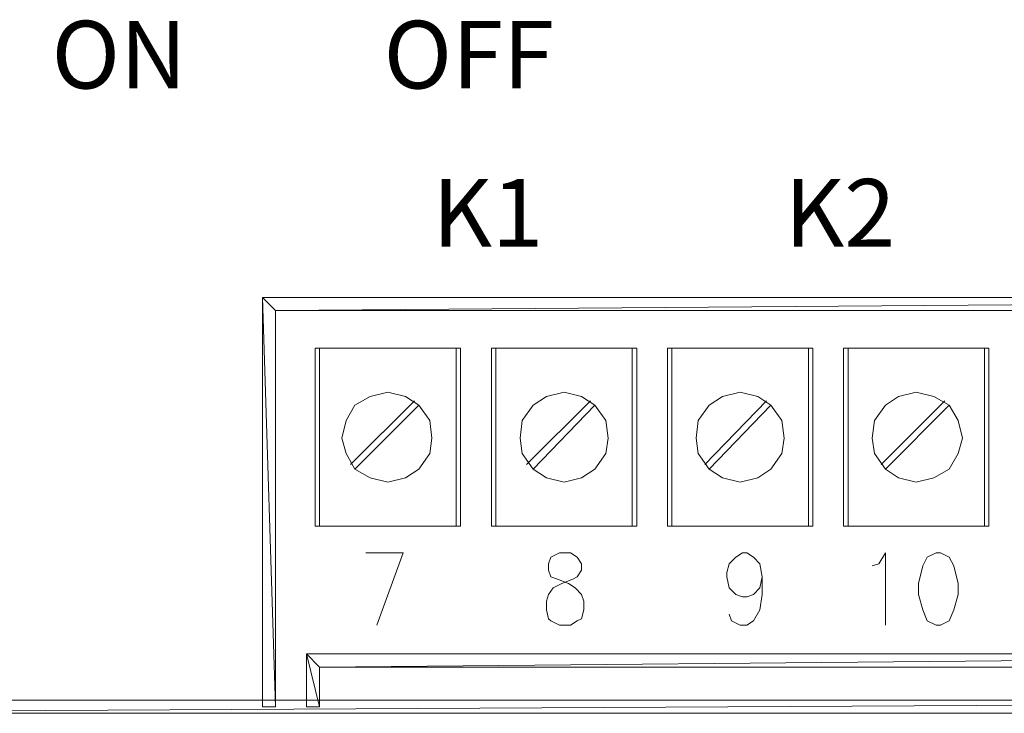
# Model space of a CAD drawing. Header units: millimetres. Extents: x 22250 to 51280, y -5012 to 7692.
# Tile 160 of 183: x 50683 to 50714, y 2769 to 2790. Entities that reach past the tile are written whole.
import ezdxf

# ---------------------------------------------------------------- set-up
doc = ezdxf.new("R2010")
doc.units = ezdxf.units.MM
doc.layers.add('Warstwa 1', color=253, linetype='Continuous', lineweight=5)
doc.styles.get("Standard").update_dxf_attribs({"font": 'arial.ttf'})

msp = doc.modelspace()

# ---------------------------------------------------------------- linework, layer by layer
at = {"layer": 'Warstwa 1'}
for points in [[(50690.852, 2768.822), (50690.852, 2768.822), (50691.265, 2768.822), (50691.265, 2768.822), (50691.265, 2768.822), (50691.265, 2768.822), (50690.852, 2781.614), (50690.852, 2781.614), (50690.852, 2781.614), (50690.852, 2781.614), (50690.852, 2768.822), (50690.852, 2768.822)], [(50691.265, 2768.822), (50691.265, 2768.822), (50690.852, 2781.614), (50690.852, 2781.614), (50690.852, 2781.614), (50690.852, 2781.614), (50691.265, 2781.201), (50691.265, 2781.201), (50691.265, 2781.201), (50691.265, 2781.201), (50691.265, 2768.822), (50691.265, 2768.822)], [(50690.852, 2781.614), (50690.852, 2781.614), (50691.265, 2781.201), (50691.265, 2781.201), (50691.265, 2781.201), (50691.265, 2781.201), (50744.014, 2781.614), (50744.014, 2781.614), (50744.014, 2781.614), (50744.014, 2781.614), (50690.852, 2781.614), (50690.852, 2781.614)], [(50691.265, 2781.201), (50691.265, 2781.201), (50744.014, 2781.614), (50744.014, 2781.614), (50744.014, 2781.614), (50744.014, 2781.614), (50744.427, 2781.201), (50744.427, 2781.201), (50744.427, 2781.201), (50744.427, 2781.201), (50691.265, 2781.201), (50691.265, 2781.201)], [(50692.228, 2768.822), (50692.228, 2768.822), (50692.64, 2768.822), (50692.64, 2768.822), (50692.64, 2768.822), (50692.64, 2768.822), (50692.228, 2770.472), (50692.228, 2770.472), (50692.228, 2770.472), (50692.228, 2770.472), (50692.228, 2768.822), (50692.228, 2768.822)], [(50692.64, 2768.822), (50692.64, 2768.822), (50692.228, 2770.472), (50692.228, 2770.472), (50692.228, 2770.472), (50692.228, 2770.472), (50692.64, 2770.06), (50692.64, 2770.06), (50692.64, 2770.06), (50692.64, 2770.06), (50692.64, 2768.822), (50692.64, 2768.822)], [(50692.228, 2770.472), (50692.228, 2770.472), (50692.64, 2770.06), (50692.64, 2770.06), (50692.64, 2770.06), (50692.64, 2770.06), (50737.48, 2770.472), (50737.48, 2770.472), (50737.48, 2770.472), (50737.48, 2770.472), (50692.228, 2770.472), (50692.228, 2770.472)], [(50692.64, 2770.06), (50692.64, 2770.06), (50737.48, 2770.472), (50737.48, 2770.472), (50737.48, 2770.472), (50737.48, 2770.472), (50736.999, 2770.06), (50736.999, 2770.06), (50736.999, 2770.06), (50736.999, 2770.06), (50692.64, 2770.06), (50692.64, 2770.06)], [(50668.776, 2769.028), (50668.776, 2769.028), (50668.57, 2768.616), (50668.57, 2768.616), (50668.57, 2768.616), (50668.57, 2768.616), (50744.152, 2769.028), (50744.152, 2769.028), (50744.152, 2769.028), (50744.152, 2769.028), (50668.776, 2769.028), (50668.776, 2769.028)], [(50668.57, 2768.616), (50668.57, 2768.616), (50744.152, 2769.028), (50744.152, 2769.028), (50744.152, 2769.028), (50744.152, 2769.028), (50744.358, 2768.616), (50744.358, 2768.616), (50744.358, 2768.616), (50744.358, 2768.616), (50668.57, 2768.616), (50668.57, 2768.616)]]:
    msp.add_open_spline(points, degree=3, knots=[0, 0, 0, 0, 0.333333, 0.333333, 0.333333, 0.333333, 0.666667, 0.666667, 0.666667, 0.666667, 1, 1, 1, 1], dxfattribs=at)
at = {"layer": 'Warstwa 1', "lineweight": 9}
for points, knots in [([(50697.042, 2774.461), (50697.042, 2774.461), (50697.042, 2780.032), (50697.042, 2780.032), (50697.042, 2780.032), (50697.042, 2780.032), (50692.503, 2780.032), (50692.503, 2780.032), (50692.503, 2780.032), (50692.503, 2780.032), (50692.503, 2774.461), (50692.503, 2774.461), (50692.503, 2774.461), (50692.503, 2774.461), (50697.042, 2774.461), (50697.042, 2774.461)], [0, 0, 0, 0, 0.25, 0.25, 0.25, 0.25, 0.5, 0.5, 0.5, 0.5, 0.75, 0.75, 0.75, 0.75, 1, 1, 1, 1]), ([(50696.904, 2774.461), (50696.904, 2774.461), (50696.904, 2780.032), (50696.904, 2780.032), (50696.904, 2780.032), (50696.904, 2780.032), (50692.64, 2780.032), (50692.64, 2780.032), (50692.64, 2780.032), (50692.64, 2780.032), (50692.64, 2774.461), (50692.64, 2774.461), (50692.64, 2774.461), (50692.64, 2774.461), (50696.904, 2774.461), (50696.904, 2774.461)], [0, 0, 0, 0, 0.25, 0.25, 0.25, 0.25, 0.5, 0.5, 0.5, 0.5, 0.75, 0.75, 0.75, 0.75, 1, 1, 1, 1]), ([(50702.544, 2774.461), (50702.544, 2774.461), (50702.544, 2780.032), (50702.544, 2780.032), (50702.544, 2780.032), (50702.544, 2780.032), (50698.005, 2780.032), (50698.005, 2780.032), (50698.005, 2780.032), (50698.005, 2780.032), (50698.005, 2774.461), (50698.005, 2774.461), (50698.005, 2774.461), (50698.005, 2774.461), (50702.544, 2774.461), (50702.544, 2774.461)], [0, 0, 0, 0, 0.25, 0.25, 0.25, 0.25, 0.5, 0.5, 0.5, 0.5, 0.75, 0.75, 0.75, 0.75, 1, 1, 1, 1]), ([(50702.406, 2774.461), (50702.406, 2774.461), (50702.406, 2780.032), (50702.406, 2780.032), (50702.406, 2780.032), (50702.406, 2780.032), (50698.142, 2780.032), (50698.142, 2780.032), (50698.142, 2780.032), (50698.142, 2780.032), (50698.142, 2774.461), (50698.142, 2774.461), (50698.142, 2774.461), (50698.142, 2774.461), (50702.406, 2774.461), (50702.406, 2774.461)], [0, 0, 0, 0, 0.25, 0.25, 0.25, 0.25, 0.5, 0.5, 0.5, 0.5, 0.75, 0.75, 0.75, 0.75, 1, 1, 1, 1]), ([(50708.046, 2774.461), (50708.046, 2774.461), (50708.046, 2780.032), (50708.046, 2780.032), (50708.046, 2780.032), (50708.046, 2780.032), (50703.507, 2780.032), (50703.507, 2780.032), (50703.507, 2780.032), (50703.507, 2780.032), (50703.507, 2774.461), (50703.507, 2774.461), (50703.507, 2774.461), (50703.507, 2774.461), (50708.046, 2774.461), (50708.046, 2774.461)], [0, 0, 0, 0, 0.25, 0.25, 0.25, 0.25, 0.5, 0.5, 0.5, 0.5, 0.75, 0.75, 0.75, 0.75, 1, 1, 1, 1]), ([(50707.908, 2774.461), (50707.908, 2774.461), (50707.908, 2780.032), (50707.908, 2780.032), (50707.908, 2780.032), (50707.908, 2780.032), (50703.644, 2780.032), (50703.644, 2780.032), (50703.644, 2780.032), (50703.644, 2780.032), (50703.644, 2774.461), (50703.644, 2774.461), (50703.644, 2774.461), (50703.644, 2774.461), (50707.908, 2774.461), (50707.908, 2774.461)], [0, 0, 0, 0, 0.25, 0.25, 0.25, 0.25, 0.5, 0.5, 0.5, 0.5, 0.75, 0.75, 0.75, 0.75, 1, 1, 1, 1]), ([(50713.547, 2774.461), (50713.547, 2774.461), (50713.547, 2780.032), (50713.547, 2780.032), (50713.547, 2780.032), (50713.547, 2780.032), (50709.008, 2780.032), (50709.008, 2780.032), (50709.008, 2780.032), (50709.008, 2780.032), (50709.008, 2774.461), (50709.008, 2774.461), (50709.008, 2774.461), (50709.008, 2774.461), (50713.547, 2774.461), (50713.547, 2774.461)], [0, 0, 0, 0, 0.25, 0.25, 0.25, 0.25, 0.5, 0.5, 0.5, 0.5, 0.75, 0.75, 0.75, 0.75, 1, 1, 1, 1]), ([(50713.41, 2774.461), (50713.41, 2774.461), (50713.41, 2780.032), (50713.41, 2780.032), (50713.41, 2780.032), (50713.41, 2780.032), (50709.146, 2780.032), (50709.146, 2780.032), (50709.146, 2780.032), (50709.146, 2780.032), (50709.146, 2774.461), (50709.146, 2774.461), (50709.146, 2774.461), (50709.146, 2774.461), (50713.41, 2774.461), (50713.41, 2774.461)], [0, 0, 0, 0, 0.25, 0.25, 0.25, 0.25, 0.5, 0.5, 0.5, 0.5, 0.75, 0.75, 0.75, 0.75, 1, 1, 1, 1]), ([(50694.428, 2771.367), (50694.428, 2771.367), (50695.254, 2773.636), (50695.254, 2773.636), (50695.254, 2773.636), (50695.254, 2773.636), (50694.085, 2773.636), (50694.085, 2773.636)], [0, 0, 0, 0, 0.5, 0.5, 0.5, 0.5, 1, 1, 1, 1]), ([(50700.137, 2773.636), (50700.137, 2773.636), (50699.861, 2773.499), (50699.861, 2773.499), (50699.861, 2773.499), (50699.861, 2773.499), (50699.793, 2773.292), (50699.793, 2773.292), (50699.793, 2773.292), (50699.793, 2773.292), (50699.793, 2773.086), (50699.793, 2773.086), (50699.793, 2773.086), (50699.793, 2773.086), (50699.861, 2772.88), (50699.861, 2772.88), (50699.861, 2772.88), (50699.861, 2772.88), (50700.068, 2772.811), (50700.068, 2772.811), (50700.068, 2772.811), (50700.068, 2772.811), (50700.412, 2772.673), (50700.412, 2772.673), (50700.412, 2772.673), (50700.412, 2772.673), (50700.618, 2772.536), (50700.618, 2772.536), (50700.618, 2772.536), (50700.618, 2772.536), (50700.824, 2772.329), (50700.824, 2772.329), (50700.824, 2772.329), (50700.824, 2772.329), (50700.893, 2772.123), (50700.893, 2772.123), (50700.893, 2772.123), (50700.893, 2772.123), (50700.893, 2771.848), (50700.893, 2771.848), (50700.893, 2771.848), (50700.893, 2771.848), (50700.824, 2771.573), (50700.824, 2771.573), (50700.824, 2771.573), (50700.824, 2771.573), (50700.687, 2771.504), (50700.687, 2771.504), (50700.687, 2771.504), (50700.687, 2771.504), (50700.48, 2771.367), (50700.48, 2771.367), (50700.48, 2771.367), (50700.48, 2771.367), (50700.137, 2771.367), (50700.137, 2771.367), (50700.137, 2771.367), (50700.137, 2771.367), (50699.861, 2771.504), (50699.861, 2771.504), (50699.861, 2771.504), (50699.861, 2771.504), (50699.793, 2771.573), (50699.793, 2771.573), (50699.793, 2771.573), (50699.793, 2771.573), (50699.724, 2771.848), (50699.724, 2771.848), (50699.724, 2771.848), (50699.724, 2771.848), (50699.724, 2772.123), (50699.724, 2772.123), (50699.724, 2772.123), (50699.724, 2772.123), (50699.793, 2772.329), (50699.793, 2772.329), (50699.793, 2772.329), (50699.793, 2772.329), (50699.93, 2772.536), (50699.93, 2772.536), (50699.93, 2772.536), (50699.93, 2772.536), (50700.205, 2772.673), (50700.205, 2772.673), (50700.205, 2772.673), (50700.205, 2772.673), (50700.549, 2772.811), (50700.549, 2772.811), (50700.549, 2772.811), (50700.549, 2772.811), (50700.687, 2772.88), (50700.687, 2772.88), (50700.687, 2772.88), (50700.687, 2772.88), (50700.824, 2773.086), (50700.824, 2773.086), (50700.824, 2773.086), (50700.824, 2773.086), (50700.824, 2773.292), (50700.824, 2773.292), (50700.824, 2773.292), (50700.824, 2773.292), (50700.687, 2773.499), (50700.687, 2773.499), (50700.687, 2773.499), (50700.687, 2773.499), (50700.48, 2773.636), (50700.48, 2773.636), (50700.48, 2773.636), (50700.48, 2773.636), (50700.137, 2773.636), (50700.137, 2773.636)], [0, 0, 0, 0, 0.035714, 0.035714, 0.035714, 0.035714, 0.071429, 0.071429, 0.071429, 0.071429, 0.107143, 0.107143, 0.107143, 0.107143, 0.142857, 0.142857, 0.142857, 0.142857, 0.178571, 0.178571, 0.178571, 0.178571, 0.214286, 0.214286, 0.214286, 0.214286, 0.25, 0.25, 0.25, 0.25, 0.285714, 0.285714, 0.285714, 0.285714, 0.321429, 0.321429, 0.321429, 0.321429, 0.357143, 0.357143, 0.357143, 0.357143, 0.392857, 0.392857, 0.392857, 0.392857, 0.428571, 0.428571, 0.428571, 0.428571, 0.464286, 0.464286, 0.464286, 0.464286, 0.5, 0.5, 0.5, 0.5, 0.535714, 0.535714, 0.535714, 0.535714, 0.571429, 0.571429, 0.571429, 0.571429, 0.607143, 0.607143, 0.607143, 0.607143, 0.642857, 0.642857, 0.642857, 0.642857, 0.678571, 0.678571, 0.678571, 0.678571, 0.714286, 0.714286, 0.714286, 0.714286, 0.75, 0.75, 0.75, 0.75, 0.785714, 0.785714, 0.785714, 0.785714, 0.821429, 0.821429, 0.821429, 0.821429, 0.857143, 0.857143, 0.857143, 0.857143, 0.892857, 0.892857, 0.892857, 0.892857, 0.928571, 0.928571, 0.928571, 0.928571, 0.964286, 0.964286, 0.964286, 0.964286, 1, 1, 1, 1]), ([(50706.464, 2772.88), (50706.464, 2772.88), (50706.395, 2772.536), (50706.395, 2772.536), (50706.395, 2772.536), (50706.395, 2772.536), (50706.189, 2772.329), (50706.189, 2772.329), (50706.189, 2772.329), (50706.189, 2772.329), (50705.982, 2772.261), (50705.982, 2772.261), (50705.982, 2772.261), (50705.982, 2772.261), (50705.845, 2772.261), (50705.845, 2772.261), (50705.845, 2772.261), (50705.845, 2772.261), (50705.638, 2772.329), (50705.638, 2772.329), (50705.638, 2772.329), (50705.638, 2772.329), (50705.432, 2772.536), (50705.432, 2772.536), (50705.432, 2772.536), (50705.432, 2772.536), (50705.363, 2772.88), (50705.363, 2772.88), (50705.363, 2772.88), (50705.363, 2772.88), (50705.363, 2773.017), (50705.363, 2773.017), (50705.363, 2773.017), (50705.363, 2773.017), (50705.432, 2773.292), (50705.432, 2773.292), (50705.432, 2773.292), (50705.432, 2773.292), (50705.638, 2773.499), (50705.638, 2773.499), (50705.638, 2773.499), (50705.638, 2773.499), (50705.845, 2773.636), (50705.845, 2773.636), (50705.845, 2773.636), (50705.845, 2773.636), (50705.982, 2773.636), (50705.982, 2773.636), (50705.982, 2773.636), (50705.982, 2773.636), (50706.189, 2773.499), (50706.189, 2773.499), (50706.189, 2773.499), (50706.189, 2773.499), (50706.395, 2773.292), (50706.395, 2773.292), (50706.395, 2773.292), (50706.395, 2773.292), (50706.464, 2772.88), (50706.464, 2772.88), (50706.464, 2772.88), (50706.464, 2772.88), (50706.464, 2772.329), (50706.464, 2772.329), (50706.464, 2772.329), (50706.464, 2772.329), (50706.395, 2771.848), (50706.395, 2771.848), (50706.395, 2771.848), (50706.395, 2771.848), (50706.189, 2771.504), (50706.189, 2771.504), (50706.189, 2771.504), (50706.189, 2771.504), (50705.982, 2771.367), (50705.982, 2771.367), (50705.982, 2771.367), (50705.982, 2771.367), (50705.776, 2771.367), (50705.776, 2771.367), (50705.776, 2771.367), (50705.776, 2771.367), (50705.501, 2771.504), (50705.501, 2771.504), (50705.501, 2771.504), (50705.501, 2771.504), (50705.432, 2771.71), (50705.432, 2771.71)], [0, 0, 0, 0, 0.045455, 0.045455, 0.045455, 0.045455, 0.090909, 0.090909, 0.090909, 0.090909, 0.136364, 0.136364, 0.136364, 0.136364, 0.181818, 0.181818, 0.181818, 0.181818, 0.227273, 0.227273, 0.227273, 0.227273, 0.272727, 0.272727, 0.272727, 0.272727, 0.318182, 0.318182, 0.318182, 0.318182, 0.363636, 0.363636, 0.363636, 0.363636, 0.409091, 0.409091, 0.409091, 0.409091, 0.454545, 0.454545, 0.454545, 0.454545, 0.5, 0.5, 0.5, 0.5, 0.545455, 0.545455, 0.545455, 0.545455, 0.590909, 0.590909, 0.590909, 0.590909, 0.636364, 0.636364, 0.636364, 0.636364, 0.681818, 0.681818, 0.681818, 0.681818, 0.727273, 0.727273, 0.727273, 0.727273, 0.772727, 0.772727, 0.772727, 0.772727, 0.818182, 0.818182, 0.818182, 0.818182, 0.863636, 0.863636, 0.863636, 0.863636, 0.909091, 0.909091, 0.909091, 0.909091, 0.954545, 0.954545, 0.954545, 0.954545, 1, 1, 1, 1]), ([(50709.902, 2773.223), (50709.902, 2773.223), (50710.109, 2773.292), (50710.109, 2773.292), (50710.109, 2773.292), (50710.109, 2773.292), (50710.315, 2773.636), (50710.315, 2773.636), (50710.315, 2773.636), (50710.315, 2773.636), (50710.315, 2771.367), (50710.315, 2771.367)], [0, 0, 0, 0, 0.333333, 0.333333, 0.333333, 0.333333, 0.666667, 0.666667, 0.666667, 0.666667, 1, 1, 1, 1]), ([(50711.897, 2773.636), (50711.897, 2773.636), (50711.622, 2773.499), (50711.622, 2773.499), (50711.622, 2773.499), (50711.622, 2773.499), (50711.484, 2773.223), (50711.484, 2773.223), (50711.484, 2773.223), (50711.484, 2773.223), (50711.347, 2772.673), (50711.347, 2772.673), (50711.347, 2772.673), (50711.347, 2772.673), (50711.347, 2772.329), (50711.347, 2772.329), (50711.347, 2772.329), (50711.347, 2772.329), (50711.484, 2771.848), (50711.484, 2771.848), (50711.484, 2771.848), (50711.484, 2771.848), (50711.622, 2771.504), (50711.622, 2771.504), (50711.622, 2771.504), (50711.622, 2771.504), (50711.897, 2771.367), (50711.897, 2771.367), (50711.897, 2771.367), (50711.897, 2771.367), (50712.034, 2771.367), (50712.034, 2771.367), (50712.034, 2771.367), (50712.034, 2771.367), (50712.309, 2771.504), (50712.309, 2771.504), (50712.309, 2771.504), (50712.309, 2771.504), (50712.447, 2771.848), (50712.447, 2771.848), (50712.447, 2771.848), (50712.447, 2771.848), (50712.585, 2772.329), (50712.585, 2772.329), (50712.585, 2772.329), (50712.585, 2772.329), (50712.585, 2772.673), (50712.585, 2772.673), (50712.585, 2772.673), (50712.585, 2772.673), (50712.447, 2773.223), (50712.447, 2773.223), (50712.447, 2773.223), (50712.447, 2773.223), (50712.309, 2773.499), (50712.309, 2773.499), (50712.309, 2773.499), (50712.309, 2773.499), (50712.034, 2773.636), (50712.034, 2773.636), (50712.034, 2773.636), (50712.034, 2773.636), (50711.897, 2773.636), (50711.897, 2773.636)], [0, 0, 0, 0, 0.0625, 0.0625, 0.0625, 0.0625, 0.125, 0.125, 0.125, 0.125, 0.1875, 0.1875, 0.1875, 0.1875, 0.25, 0.25, 0.25, 0.25, 0.3125, 0.3125, 0.3125, 0.3125, 0.375, 0.375, 0.375, 0.375, 0.4375, 0.4375, 0.4375, 0.4375, 0.5, 0.5, 0.5, 0.5, 0.5625, 0.5625, 0.5625, 0.5625, 0.625, 0.625, 0.625, 0.625, 0.6875, 0.6875, 0.6875, 0.6875, 0.75, 0.75, 0.75, 0.75, 0.8125, 0.8125, 0.8125, 0.8125, 0.875, 0.875, 0.875, 0.875, 0.9375, 0.9375, 0.9375, 0.9375, 1, 1, 1, 1])]:
    msp.add_open_spline(points, degree=3, knots=knots, dxfattribs=at)
at = {"layer": 'Warstwa 1', "color": 3, "lineweight": 9}
for points in [[(50696.148, 2777.212), (50696.148, 2777.212), (50696.079, 2777.763), (50696.079, 2777.763), (50696.079, 2777.763), (50696.079, 2777.763), (50695.735, 2778.244), (50695.735, 2778.244), (50695.735, 2778.244), (50695.735, 2778.244), (50695.322, 2778.519), (50695.322, 2778.519), (50695.322, 2778.519), (50695.322, 2778.519), (50694.772, 2778.657), (50694.772, 2778.657), (50694.772, 2778.657), (50694.772, 2778.657), (50694.222, 2778.519), (50694.222, 2778.519), (50694.222, 2778.519), (50694.222, 2778.519), (50693.741, 2778.244), (50693.741, 2778.244), (50693.741, 2778.244), (50693.741, 2778.244), (50693.466, 2777.763), (50693.466, 2777.763), (50693.466, 2777.763), (50693.466, 2777.763), (50693.328, 2777.212), (50693.328, 2777.212), (50693.328, 2777.212), (50693.328, 2777.212), (50693.466, 2776.731), (50693.466, 2776.731), (50693.466, 2776.731), (50693.466, 2776.731), (50693.741, 2776.249), (50693.741, 2776.249), (50693.741, 2776.249), (50693.741, 2776.249), (50694.222, 2775.974), (50694.222, 2775.974), (50694.222, 2775.974), (50694.222, 2775.974), (50694.772, 2775.837), (50694.772, 2775.837), (50694.772, 2775.837), (50694.772, 2775.837), (50695.322, 2775.974), (50695.322, 2775.974), (50695.322, 2775.974), (50695.322, 2775.974), (50695.735, 2776.249), (50695.735, 2776.249), (50695.735, 2776.249), (50695.735, 2776.249), (50696.079, 2776.731), (50696.079, 2776.731), (50696.079, 2776.731), (50696.079, 2776.731), (50696.148, 2777.212), (50696.148, 2777.212)], [(50701.65, 2777.212), (50701.65, 2777.212), (50701.581, 2777.763), (50701.581, 2777.763), (50701.581, 2777.763), (50701.581, 2777.763), (50701.237, 2778.244), (50701.237, 2778.244), (50701.237, 2778.244), (50701.237, 2778.244), (50700.824, 2778.519), (50700.824, 2778.519), (50700.824, 2778.519), (50700.824, 2778.519), (50700.274, 2778.657), (50700.274, 2778.657), (50700.274, 2778.657), (50700.274, 2778.657), (50699.724, 2778.519), (50699.724, 2778.519), (50699.724, 2778.519), (50699.724, 2778.519), (50699.311, 2778.244), (50699.311, 2778.244), (50699.311, 2778.244), (50699.311, 2778.244), (50698.968, 2777.763), (50698.968, 2777.763), (50698.968, 2777.763), (50698.968, 2777.763), (50698.899, 2777.212), (50698.899, 2777.212), (50698.899, 2777.212), (50698.899, 2777.212), (50698.968, 2776.731), (50698.968, 2776.731), (50698.968, 2776.731), (50698.968, 2776.731), (50699.311, 2776.249), (50699.311, 2776.249), (50699.311, 2776.249), (50699.311, 2776.249), (50699.724, 2775.974), (50699.724, 2775.974), (50699.724, 2775.974), (50699.724, 2775.974), (50700.274, 2775.837), (50700.274, 2775.837), (50700.274, 2775.837), (50700.274, 2775.837), (50700.824, 2775.974), (50700.824, 2775.974), (50700.824, 2775.974), (50700.824, 2775.974), (50701.237, 2776.249), (50701.237, 2776.249), (50701.237, 2776.249), (50701.237, 2776.249), (50701.581, 2776.731), (50701.581, 2776.731), (50701.581, 2776.731), (50701.581, 2776.731), (50701.65, 2777.212), (50701.65, 2777.212)], [(50707.151, 2777.212), (50707.151, 2777.212), (50707.083, 2777.763), (50707.083, 2777.763), (50707.083, 2777.763), (50707.083, 2777.763), (50706.739, 2778.244), (50706.739, 2778.244), (50706.739, 2778.244), (50706.739, 2778.244), (50706.326, 2778.519), (50706.326, 2778.519), (50706.326, 2778.519), (50706.326, 2778.519), (50705.776, 2778.657), (50705.776, 2778.657), (50705.776, 2778.657), (50705.776, 2778.657), (50705.226, 2778.519), (50705.226, 2778.519), (50705.226, 2778.519), (50705.226, 2778.519), (50704.813, 2778.244), (50704.813, 2778.244), (50704.813, 2778.244), (50704.813, 2778.244), (50704.469, 2777.763), (50704.469, 2777.763), (50704.469, 2777.763), (50704.469, 2777.763), (50704.401, 2777.212), (50704.401, 2777.212), (50704.401, 2777.212), (50704.401, 2777.212), (50704.469, 2776.731), (50704.469, 2776.731), (50704.469, 2776.731), (50704.469, 2776.731), (50704.813, 2776.249), (50704.813, 2776.249), (50704.813, 2776.249), (50704.813, 2776.249), (50705.226, 2775.974), (50705.226, 2775.974), (50705.226, 2775.974), (50705.226, 2775.974), (50705.776, 2775.837), (50705.776, 2775.837), (50705.776, 2775.837), (50705.776, 2775.837), (50706.326, 2775.974), (50706.326, 2775.974), (50706.326, 2775.974), (50706.326, 2775.974), (50706.739, 2776.249), (50706.739, 2776.249), (50706.739, 2776.249), (50706.739, 2776.249), (50707.083, 2776.731), (50707.083, 2776.731), (50707.083, 2776.731), (50707.083, 2776.731), (50707.151, 2777.212), (50707.151, 2777.212)], [(50712.722, 2777.212), (50712.722, 2777.212), (50712.585, 2777.763), (50712.585, 2777.763), (50712.585, 2777.763), (50712.585, 2777.763), (50712.309, 2778.244), (50712.309, 2778.244), (50712.309, 2778.244), (50712.309, 2778.244), (50711.828, 2778.519), (50711.828, 2778.519), (50711.828, 2778.519), (50711.828, 2778.519), (50711.278, 2778.657), (50711.278, 2778.657), (50711.278, 2778.657), (50711.278, 2778.657), (50710.728, 2778.519), (50710.728, 2778.519), (50710.728, 2778.519), (50710.728, 2778.519), (50710.315, 2778.244), (50710.315, 2778.244), (50710.315, 2778.244), (50710.315, 2778.244), (50709.971, 2777.763), (50709.971, 2777.763), (50709.971, 2777.763), (50709.971, 2777.763), (50709.902, 2777.212), (50709.902, 2777.212), (50709.902, 2777.212), (50709.902, 2777.212), (50709.971, 2776.731), (50709.971, 2776.731), (50709.971, 2776.731), (50709.971, 2776.731), (50710.315, 2776.249), (50710.315, 2776.249), (50710.315, 2776.249), (50710.315, 2776.249), (50710.728, 2775.974), (50710.728, 2775.974), (50710.728, 2775.974), (50710.728, 2775.974), (50711.278, 2775.837), (50711.278, 2775.837), (50711.278, 2775.837), (50711.278, 2775.837), (50711.828, 2775.974), (50711.828, 2775.974), (50711.828, 2775.974), (50711.828, 2775.974), (50712.309, 2776.249), (50712.309, 2776.249), (50712.309, 2776.249), (50712.309, 2776.249), (50712.585, 2776.731), (50712.585, 2776.731), (50712.585, 2776.731), (50712.585, 2776.731), (50712.722, 2777.212), (50712.722, 2777.212)]]:
    msp.add_open_spline(points, degree=3, knots=[0, 0, 0, 0, 0.0625, 0.0625, 0.0625, 0.0625, 0.125, 0.125, 0.125, 0.125, 0.1875, 0.1875, 0.1875, 0.1875, 0.25, 0.25, 0.25, 0.25, 0.3125, 0.3125, 0.3125, 0.3125, 0.375, 0.375, 0.375, 0.375, 0.4375, 0.4375, 0.4375, 0.4375, 0.5, 0.5, 0.5, 0.5, 0.5625, 0.5625, 0.5625, 0.5625, 0.625, 0.625, 0.625, 0.625, 0.6875, 0.6875, 0.6875, 0.6875, 0.75, 0.75, 0.75, 0.75, 0.8125, 0.8125, 0.8125, 0.8125, 0.875, 0.875, 0.875, 0.875, 0.9375, 0.9375, 0.9375, 0.9375, 1, 1, 1, 1], dxfattribs=at)
at = {"layer": 'Warstwa 1', "lineweight": 9}
for points in [[(50695.598, 2778.381), (50695.598, 2778.381), (50693.603, 2776.387), (50693.603, 2776.387)], [(50695.735, 2778.244), (50695.735, 2778.244), (50693.741, 2776.249), (50693.741, 2776.249)], [(50701.099, 2778.381), (50701.099, 2778.381), (50699.105, 2776.387), (50699.105, 2776.387)], [(50701.237, 2778.244), (50701.237, 2778.244), (50699.311, 2776.249), (50699.311, 2776.249)], [(50706.601, 2778.381), (50706.601, 2778.381), (50704.676, 2776.387), (50704.676, 2776.387)], [(50706.739, 2778.244), (50706.739, 2778.244), (50704.813, 2776.249), (50704.813, 2776.249)], [(50712.172, 2778.381), (50712.172, 2778.381), (50710.177, 2776.387), (50710.177, 2776.387)], [(50712.309, 2778.244), (50712.309, 2778.244), (50710.315, 2776.249), (50710.315, 2776.249)]]:
    msp.add_open_spline(points, degree=3, dxfattribs=at)

# ---------------------------------------------------------------- texts
at = {"char_height": 4.22387, "attachment_point": 1}
for s, insert in [('{\\H0.5x;ON}', (50684.266, 2790.257)), ('{\\H0.5x;OFF}', (50694.639, 2790.257)), ('{\\H0.5x;K1}', (50696.163, 2785.315)), ('{\\H0.5x;K2}', (50707.167, 2785.315))]:
    msp.add_mtext_dynamic_manual_height_columns(s, width=0.01871, gutter_width=0.0375, heights=[0], dxfattribs=dict(at, insert=insert))

doc.saveas('drawing.dxf')
